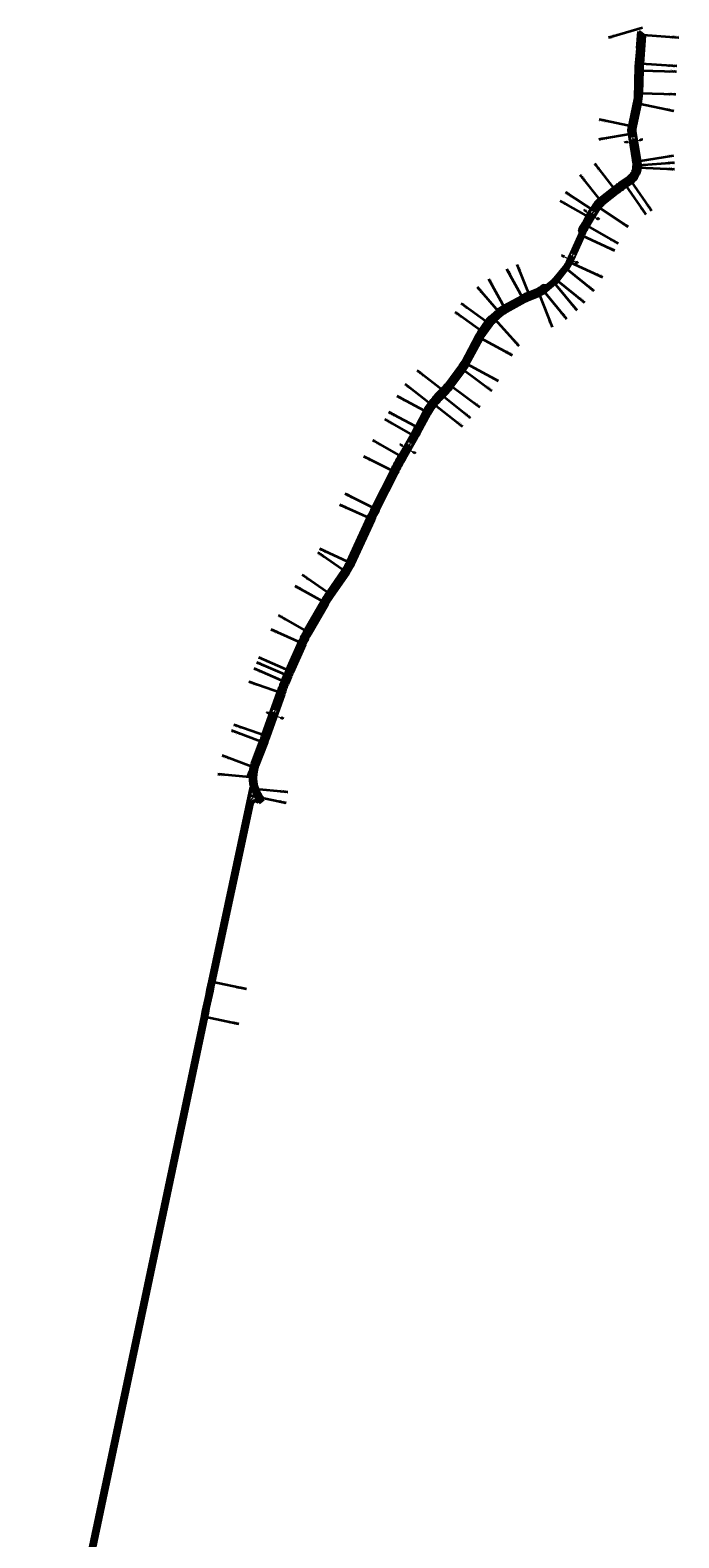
# Model space of a CAD drawing. Extents: x 6456700 to 6518119, y 5963420 to 5980059.
# Tile 3 of 256: x 6506558 to 6507103, y 5965088 to 5966356. Entities that reach past the tile are written whole.
import ezdxf

# ---------------------------------------------------------------- set-up
doc = ezdxf.new("R2010")
doc.units = 0
doc.header["$MEASUREMENT"] = 0
doc.layers.get('Defpoints').update_dxf_attribs({"linetype": 'CONTINUOUS'})
for name, color, linetype, lineweight in [('18mm Kreska ciągła', 7, 'CONTINUOUS', 18), ('18mm Wymiarowanie i opisy', 7, 'CONTINUOUS', 18), ('35mm Ciągła', 7, 'CONTINUOUS', 35), ('50mm Kreska ciągła', 7, 'CONTINUOUS', 50), ('9mm Kreska ciągła', 252, 'CONTINUOUS', 9)]:
    doc.layers.add(name, color=color, linetype=linetype, lineweight=lineweight)
doc.styles.add('Tekst w LOGO', font='GOTHIC.TTF', dxfattribs={"width": 0.7})
doc.styles.add('Znaczniki', font='GOTHIC.TTF', dxfattribs={"width": 0.7})
doc.dimstyles.new('1 do 500 mapa', dxfattribs={"dimscale": 0.4, "dimtxt": 2.5, "dimasz": 2.5, "dimexe": 1.25, "dimexo": 2, "dimgap": 0.825, "dimtad": 1, "dimzin": 0, "dimtxsty": 'Tekst w LOGO', "dimblk": 'OBLIQUE', "dimcen": 2.5, "dimclre": 253, "dimclrt": 256, "dimazin": 0, "dimtfac": 1, "dimtix": 1, "dimtmove": 1, "dimatfit": 3, "dimfxl": 1, "dimtfill": 1, "dimlwe": 9, "dimarcsym": 0})
pattern_1 = [(45, (6506880.33484, 5965638.01984), (-0.3535534, 0.3535534), []), (135, (6506880.33484, 5965638.01984), (-0.3535534, -0.3535534), [])]

# ---------------------------------------------------------------- blocks, each defined once
blk = doc.blocks.new('_Oblique')
at = {"layer": '9mm Kreska ciągła', "color": 0, "lineweight": -2}
blk.add_line((-0.5, -0.5), (0.5, 0.5), dxfattribs=at)
blk = doc.blocks.new('*D93')
at = {"layer": '18mm Wymiarowanie i opisy', "color": 253, "lineweight": 9, "transparency": 16777216}
for p, q in [((6506760.2, 5965782.5), (6506760.5, 5965783.3)), ((6506764.9, 5965780.8), (6506765.2, 5965781.7))]:
    blk.add_line(p, q, dxfattribs=at)
at = {"layer": '18mm Wymiarowanie i opisy', "color": 0, "lineweight": -2, "transparency": 16777216}
blk.add_line((6506760.3, 5965782.8), (6506765, 5965781.2), dxfattribs=at)
for p, rotation in [((6506760.3, 5965782.8), 160.5895146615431), ((6506765, 5965781.2), 340.5895146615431)]:
    blk.add_blockref('_Oblique', p, dxfattribs=dict(at, rotation=rotation))
at = {"layer": '18mm Wymiarowanie i opisy', "transparency": 16777216, "insert": (6506763, 5965782.9), "char_height": 1, "attachment_point": 5, "rotation": 340.5895, "style": 'Tekst w LOGO', "bg_fill": 3, "box_fill_scale": 1.25, "bg_fill_color": 257, "bg_fill_transparency": 0}
blk.add_mtext('5,00', dxfattribs=at)
at = {"layer": 'Defpoints', "color": 0, "transparency": 16777216}
for p in [(6506759.6, 5965780.6), (6506765, 5965781.2), (6506764.3, 5965779)]:
    blk.add_point(p, dxfattribs=at)
blk = doc.blocks.new('*D94')
at = {"layer": '18mm Wymiarowanie i opisy', "color": 253, "lineweight": 9, "transparency": 16777216}
for p, q in [((6506873.8, 5966007.8), (6506874.3, 5966008.6)), ((6506878.1, 5966005.3), (6506878.6, 5966006.1))]:
    blk.add_line(p, q, dxfattribs=at)
at = {"layer": '18mm Wymiarowanie i opisy', "color": 0, "lineweight": -2, "transparency": 16777216}
blk.add_line((6506874, 5966008.1), (6506878.3, 5966005.6), dxfattribs=at)
for p, rotation in [((6506874, 5966008.1), 150.1314984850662), ((6506878.3, 5966005.6), 330.1314984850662)]:
    blk.add_blockref('_Oblique', p, dxfattribs=dict(at, rotation=rotation))
at = {"layer": '18mm Wymiarowanie i opisy', "transparency": 16777216, "insert": (6506876.6, 5966007.7), "char_height": 1, "attachment_point": 5, "rotation": 330.1315, "style": 'Tekst w LOGO', "bg_fill": 3, "box_fill_scale": 1.25, "bg_fill_color": 257, "bg_fill_transparency": 0}
blk.add_mtext('5,00', dxfattribs=at)
at = {"layer": 'Defpoints', "color": 0, "transparency": 16777216}
for p in [(6506872.2, 5966005.1), (6506876.6, 5966002.6), (6506878.3, 5966005.6)]:
    blk.add_point(p, dxfattribs=at)
blk = doc.blocks.new('*D95')
at = {"layer": '18mm Wymiarowanie i opisy', "color": 253, "lineweight": 9, "transparency": 16777216}
for p, q in [((6507011.8, 5966166), (6507012.2, 5966166.8)), ((6507014.4, 5966164.6), (6507014.9, 5966165.4))]:
    blk.add_line(p, q, dxfattribs=at)
at = {"layer": '18mm Wymiarowanie i opisy', "color": 0, "lineweight": -2, "transparency": 16777216}
blk.add_line((6507014.6, 5966165), (6507012, 5966166.4), dxfattribs=at)
for p, rotation in [((6507012, 5966166.4), 152.3370188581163), ((6507014.6, 5966165), 332.3370188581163)]:
    blk.add_blockref('_Oblique', p, dxfattribs=dict(at, rotation=rotation))
at = {"layer": '18mm Wymiarowanie i opisy', "transparency": 16777216, "insert": (6507013.7, 5966166.5), "char_height": 1, "attachment_point": 5, "rotation": 332.337, "style": 'Tekst w LOGO', "bg_fill": 3, "box_fill_scale": 1.25, "bg_fill_color": 257, "bg_fill_transparency": 0}
blk.add_mtext('3,00', dxfattribs=at)
at = {"layer": 'Defpoints', "color": 0, "transparency": 16777216}
for p in [(6507010.5, 5966163.6), (6507012, 5966166.4), (6507013.2, 5966162.2)]:
    blk.add_point(p, dxfattribs=at)
blk = doc.blocks.new('*D96')
at = {"layer": '18mm Wymiarowanie i opisy', "color": 253, "lineweight": 9, "transparency": 16777216}
for p, q in [((6507027.7, 5966202.6), (6507028.2, 5966203.4)), ((6507032, 5966200), (6507032.5, 5966200.8))]:
    blk.add_line(p, q, dxfattribs=at)
at = {"layer": '18mm Wymiarowanie i opisy', "color": 0, "lineweight": -2, "transparency": 16777216}
blk.add_line((6507027.9, 5966202.9), (6507032.2, 5966200.3), dxfattribs=at)
for p, rotation in [((6507027.9, 5966202.9), 148.7500237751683), ((6507032.2, 5966200.3), 328.7500237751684)]:
    blk.add_blockref('_Oblique', p, dxfattribs=dict(at, rotation=rotation))
at = {"layer": '18mm Wymiarowanie i opisy', "transparency": 16777216, "insert": (6507030.5, 5966202.4), "char_height": 1, "attachment_point": 5, "rotation": 328.75, "style": 'Tekst w LOGO', "bg_fill": 3, "box_fill_scale": 1.25, "bg_fill_color": 257, "bg_fill_transparency": 0}
blk.add_mtext('5,00', dxfattribs=at)
at = {"layer": 'Defpoints', "color": 0, "transparency": 16777216}
for p in [(6507027.2, 5966201.8), (6507031.5, 5966199.2), (6507032.2, 5966200.3)]:
    blk.add_point(p, dxfattribs=at)
blk = doc.blocks.new('*D97')
at = {"layer": '18mm Wymiarowanie i opisy', "color": 0, "lineweight": -2, "transparency": 16777216}
blk.add_line((6507062, 5966263.7), (6507066.8, 5966264.5), dxfattribs=at)
at = {"layer": '18mm Wymiarowanie i opisy', "color": 253, "lineweight": 9, "transparency": 16777216}
for p, q in [((6507062.1, 5966263.3), (6507062, 5966264.1)), ((6507066.9, 5966264.1), (6507066.7, 5966265))]:
    blk.add_line(p, q, dxfattribs=at)
at = {"layer": '18mm Wymiarowanie i opisy', "color": 0, "lineweight": -2, "transparency": 16777216}
for p, rotation in [((6507062, 5966263.7), 189.6607512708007), ((6507066.8, 5966264.5), 9.660751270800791)]:
    blk.add_blockref('_Oblique', p, dxfattribs=dict(at, rotation=rotation))
at = {"layer": '18mm Wymiarowanie i opisy', "transparency": 16777216, "insert": (6507064.3, 5966264.9), "char_height": 1, "attachment_point": 5, "rotation": 9.6608, "style": 'Tekst w LOGO', "bg_fill": 3, "box_fill_scale": 1.25, "bg_fill_color": 257, "bg_fill_transparency": 0}
blk.add_mtext('5,00', dxfattribs=at)
at = {"layer": 'Defpoints', "color": 0, "transparency": 16777216}
for p in [(6507062.3, 5966262.1), (6507066.8, 5966264.5), (6507067.1, 5966262.9)]:
    blk.add_point(p, dxfattribs=at)

msp = doc.modelspace()

# ---------------------------------------------------------------- hatches: boundary and pattern name
at = {"layer": '9mm Kreska ciągła'}
h = msp.add_hatch(dxfattribs=at)
h.set_pattern_fill('ANSI37', color=256, scale=4)
h.set_pattern_definition(pattern_1)
edge = h.paths.add_edge_path()
edge.add_line((6507073.854, 5966351.028), (6507072.216, 5966327.822))
edge.add_arc((6507220.846, 5966317.327), 149, 175.960985, 178.25385)
edge.add_line((6507071.915, 5966321.867), (6507071.333, 5966302.798))
edge.add_arc((6507020.357, 5966304.352), 51, 348.133014, 358.25385, ccw=False)
edge.add_line((6507070.267, 5966293.865), (6507066.141, 5966274.229))
edge.add_arc((6507079.842, 5966271.35), 14, 168.133014, 189.660751)
edge.add_line((6507066.04, 5966269), (6507069.795, 5966246.942))
edge.add_line((6507069.795, 5966246.942), (6507070.007, 5966245.698))
edge.add_arc((6507054.234, 5966243.013), 16, 357.413338, 369.660751, ccw=False)
edge.add_line((6507070.218, 5966242.291), (6507070.124, 5966240.229))
edge.add_arc((6507054.141, 5966240.952), 16, 304.694748, 357.413338, ccw=False)
edge.add_line((6507063.248, 5966227.796), (6507058.558, 5966224.549))
edge.add_arc((6507143.369, 5966102.042), 149, 124.694748, 128.174674)
edge.add_line((6507051.278, 5966219.175), (6507039.199, 5966209.679))
edge.add_arc((6507047.852, 5966198.673), 14, 128.174674, 146.52826)
edge.add_line((6507036.174, 5966206.394), (6507033.537, 5966202.407))
edge.add_arc((6507116.119, 5966147.806), 99, 146.52826, 150.193311)
edge.add_line((6507030.216, 5966197.016), (6507026.664, 5966190.816))
edge.add_arc((6507112.567, 5966141.606), 99, 150.193311, 155.563338)
edge.add_line((6507022.436, 5966182.561), (6507012.267, 5966160.183))
edge.add_arc((6506988.596, 5966170.939), 26, 321.1758, 335.563337, ccw=False)
edge.add_line((6507008.852, 5966154.638), (6507001.021, 5966144.907))
edge.add_arc((6506988.556, 5966154.938), 16, 309.593051, 321.1758, ccw=False)
edge.add_line((6506998.753, 5966142.609), (6506989.993, 5966135.363))
edge.add_arc((6506979.795, 5966147.692), 16, 291.720058, 309.593051, ccw=False)
edge.add_line((6506985.717, 5966132.828), (6506978.681, 5966130.025))
edge.add_arc((6506996.814, 5966084.504), 49, 111.720058, 118.678659)
edge.add_line((6506973.299, 5966127.493), (6506958.166, 5966119.216))
edge.add_arc((6506969.684, 5966098.16), 24, 118.678659, 130.976443)
edge.add_line((6506953.946, 5966116.279), (6506948.859, 5966111.861))
edge.add_arc((6506964.597, 5966093.741), 24, 130.976443, 144.247417)
edge.add_line((6506945.12, 5966107.764), (6506939.898, 5966100.512))
edge.add_arc((6506971.549, 5966077.725), 39, 144.247417, 151.718639)
edge.add_line((6506937.204, 5966096.203), (6506925.58, 5966074.597))
edge.add_arc((6506889.474, 5966094.023), 41, 323.54004, 331.718639, ccw=False)
edge.add_line((6506922.449, 5966069.658), (6506912.377, 5966056.028))
edge.add_arc((6506871.359, 5966086.335), 51, 314.868738, 323.54004, ccw=False)
edge.add_line((6506907.339, 5966050.19), (6506904.836, 5966047.699))
edge.add_arc((6506960.57, 5965991.709), 79, 134.868738, 142.034976)
edge.add_line((6506898.287, 5966040.309), (6506897.212, 5966038.931))
edge.add_arc((6506927.959, 5966014.939), 39, 142.034976, 151.901935)
edge.add_line((6506893.556, 5966033.307), (6506886.415, 5966019.932))
edge.add_arc((6506664.997, 5966138.148), 251, 330.131498, 331.901935, ccw=False)
edge.add_line((6506882.657, 5966013.148), (6506872.572, 5965995.588))
edge.add_arc((6507088.498, 5965871.584), 249, 150.131498, 153.314222)
edge.add_line((6506866.021, 5965983.409), (6506850.202, 5965951.938))
edge.add_arc((6507072.68, 5965840.113), 249, 153.314222, 155.411652)
edge.add_line((6506846.259, 5965943.721), (6506829.247, 5965906.544))
edge.add_arc((6506782.872, 5965927.765), 51, 325.400472, 335.411652, ccw=False)
edge.add_line((6506824.852, 5965898.805), (6506811.864, 5965879.978))
edge.add_arc((6506893.355, 5965823.762), 99, 145.400472, 150.153637)
edge.add_line((6506807.486, 5965873.032), (6506793.278, 5965848.27))
edge.add_arc((6506879.147, 5965799), 99, 150.153637, 156.129692)
edge.add_line((6506788.615, 5965839.062), (6506778.259, 5965815.659))
edge.add_arc((6507097.407, 5965674.43), 349, 156.129692, 156.8073)
edge.add_line((6506776.611, 5965811.875), (6506774.33, 5965806.551))
edge.add_arc((6506911.288, 5965747.871), 149, 156.8073, 160.589515)
edge.add_line((6506770.757, 5965797.389), (6506758.015, 5965761.226))
edge.add_arc((6506521.282, 5965844.642), 251, 339.224631, 340.589515, ccw=False)
edge.add_line((6506755.961, 5965755.611), (6506748.856, 5965736.884))
edge.add_arc((6506774.568, 5965727.129), 27.5, 159.224631, 216.739334)
edge.add_line((6506752.531, 5965710.679), (6506753.844, 5965708.919))
edge.add_line((6506753.844, 5965708.919), (6506749.838, 5965705.929))
edge.add_line((6506749.838, 5965705.929), (6506743.612, 5965719.618))
edge.add_arc((6506740.612, 5965719.649), 3, 359.407338, 370.871442)
edge.add_arc((6506784.439, 5965728.066), 41.628, 165.260557, 190.871442, ccw=False)
edge.add_line((6506744.181, 5965738.657), (6506751.286, 5965757.385))
edge.add_arc((6506521.282, 5965844.642), 246, 339.224631, 340.589515)
edge.add_line((6506753.299, 5965762.888), (6506766.041, 5965799.05))
edge.add_arc((6506911.288, 5965747.871), 154, 156.8073, 160.589515, ccw=False)
edge.add_line((6506769.734, 5965808.52), (6506772.015, 5965813.844))
edge.add_arc((6507097.407, 5965674.43), 354, 156.129692, 156.8073, ccw=False)
edge.add_line((6506773.687, 5965817.683), (6506784.043, 5965841.085))
edge.add_arc((6506879.147, 5965799), 104, 150.153637, 156.129692, ccw=False)
edge.add_line((6506788.941, 5965850.758), (6506803.149, 5965875.52))
edge.add_arc((6506893.355, 5965823.762), 104, 145.400472, 150.153637, ccw=False)
edge.add_line((6506807.748, 5965882.817), (6506820.736, 5965901.644))
edge.add_arc((6506782.872, 5965927.765), 46, 325.400472, 335.411652)
edge.add_line((6506824.7, 5965908.624), (6506841.712, 5965945.801))
edge.add_arc((6507072.68, 5965840.113), 254, 153.314222, 155.411652, ccw=False)
edge.add_line((6506845.735, 5965954.184), (6506861.553, 5965985.654))
edge.add_arc((6507088.498, 5965871.584), 254, 150.131498, 153.314222, ccw=False)
edge.add_line((6506868.237, 5965998.078), (6506878.321, 5966015.638))
edge.add_arc((6506664.997, 5966138.148), 246, 330.131498, 331.901935)
edge.add_line((6506882.004, 5966022.287), (6506889.145, 5966035.662))
edge.add_arc((6506927.959, 5966014.939), 44, 142.034976, 151.901935, ccw=False)
edge.add_line((6506893.27, 5966042.007), (6506894.345, 5966043.385))
edge.add_arc((6506960.57, 5965991.709), 84, 134.868738, 142.034976, ccw=False)
edge.add_line((6506901.309, 5966051.242), (6506903.812, 5966053.734))
edge.add_arc((6506871.359, 5966086.335), 46, 314.868738, 323.54004)
edge.add_line((6506908.356, 5966058.999), (6506918.428, 5966072.63))
edge.add_arc((6506889.474, 5966094.023), 36, 323.54004, 331.718639)
edge.add_line((6506921.176, 5966076.966), (6506932.801, 5966098.572))
edge.add_arc((6506971.549, 5966077.725), 44, 144.247417, 151.718639, ccw=False)
edge.add_line((6506935.841, 5966103.433), (6506941.062, 5966110.686))
edge.add_arc((6506964.597, 5966093.741), 29, 130.976443, 144.247417, ccw=False)
edge.add_line((6506945.58, 5966115.636), (6506950.667, 5966120.054))
edge.add_arc((6506969.684, 5966098.16), 29, 118.678659, 130.976443, ccw=False)
edge.add_line((6506955.767, 5966123.602), (6506970.9, 5966131.88))
edge.add_arc((6506996.814, 5966084.504), 54, 111.720058, 118.678659, ccw=False)
edge.add_line((6506976.83, 5966134.67), (6506983.866, 5966137.473))
edge.add_arc((6506979.795, 5966147.692), 11, 291.720058, 309.593051)
edge.add_line((6506986.806, 5966139.216), (6506988.945, 5966140.985))
edge.add_line((6506988.945, 5966140.985), (6506991.761, 5966140.718))
edge.add_line((6506991.761, 5966140.718), (6506996.841, 5966144.92))
edge.add_arc((6506988.556, 5966154.938), 13, 309.593051, 321.1758)
edge.add_line((6506998.684, 5966146.788), (6507006.515, 5966156.519))
edge.add_arc((6506988.596, 5966170.939), 23, 321.1758, 335.563337)
edge.add_line((6507009.536, 5966161.424), (6507014.045, 5966171.348))
edge.add_line((6507014.045, 5966171.348), (6507020.329, 5966185.176))
edge.add_line((6507020.329, 5966185.176), (6507019.364, 5966187.748))
edge.add_arc((6507247.614, 5966069.581), 257.025, 151.22581, 152.628942, ccw=False)
edge.add_line((6507022.326, 5966193.302), (6507025.877, 5966199.502))
edge.add_arc((6507116.119, 5966147.806), 104, 146.52826, 150.193311, ccw=False)
edge.add_line((6507029.366, 5966205.165), (6507032.003, 5966209.152))
edge.add_arc((6507047.852, 5966198.673), 19, 128.174674, 146.52826, ccw=False)
edge.add_line((6507036.109, 5966213.609), (6507048.188, 5966223.106))
edge.add_arc((6507143.369, 5966102.042), 154, 124.694748, 128.174674, ccw=False)
edge.add_line((6507055.712, 5966228.66), (6507060.402, 5966231.907))
edge.add_arc((6507054.141, 5966240.952), 11, 304.694748, 357.413338)
edge.add_line((6507065.13, 5966240.455), (6507065.223, 5966242.517))
edge.add_arc((6507054.234, 5966243.013), 11, 357.413338, 369.660751)
edge.add_line((6507065.078, 5966244.859), (6507064.8, 5966246.491))
edge.add_line((6507064.8, 5966246.491), (6507064.865, 5966246.942))
edge.add_line((6507064.865, 5966246.942), (6507060.705, 5966271.622))
edge.add_line((6507060.705, 5966271.622), (6507066.325, 5966298.712))
edge.add_line((6507066.325, 5966298.712), (6507067.095, 5966325.242))
edge.add_line((6507067.095, 5966325.242), (6507068.295, 5966340.392))
edge.add_line((6507068.295, 5966340.392), (6507068.114, 5966340.722))
edge.add_line((6507068.114, 5966340.722), (6507069.099, 5966354.677))
edge.add_line((6507069.099, 5966354.677), (6507073.854, 5966351.028))
h = msp.add_hatch(dxfattribs=at)
h.set_pattern_fill('ANSI37', color=256, scale=4)
h.set_pattern_definition(pattern_1)
h.paths.add_polyline_path([(6506741.737, 5965732.809), (6506742.291, 5965732.675), (6506743.006, 5965732.082), (6506742.817, 5965727.418), (6506739.927, 5965727.682)])
h = msp.add_hatch(dxfattribs=at)
h.set_pattern_fill('ANSI37', color=256, scale=4)
h.set_pattern_definition(pattern_1)
h.paths.add_polyline_path([(6506750.163, 5965738.091), (6506749.421, 5965738.372), (6506748.938, 5965737.099), (6506749.759, 5965736.926)])
h = msp.add_hatch(dxfattribs=at)
h.set_pattern_fill('SAND_AND_LIME', color=4, scale=0.1)
h.set_pattern_definition([(37.5, (6505685.01592, 5964688.11222), (-0.006803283, 0.208096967), [0, -0.16416, 0, -0.1836, 0, -0.1755]), (7.5, (6505685.01592, 5964688.11222), (0.191135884, 0.304791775), [0, -0.08856, 0, -0.14796, 0, -0.0567]), (327.5, (6505684.88308, 5964688.11222), (0.33632732, 0.000611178), [0, -0.054, 0, -0.1944, 0, -0.2538]), (317.5, (6505684.88308, 5964688.11222), (0.324661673, 0.09478896), [0, -0.027, 0, -0.12744, 0, -0.1458])])
edge = h.paths.add_edge_path()
edge.add_line((6506563.483, 5964771.31), (6506563.801, 5964770.965))
edge.add_line((6506563.801, 5964770.965), (6506566.374, 5964773.338))
edge.add_line((6506566.374, 5964773.338), (6506566.055, 5964773.683))
edge.add_arc((6506579.469, 5964786.057), 18.25, 178.819446, 222.690578, ccw=False)
edge.add_line((6506561.223, 5964786.433), (6506562.358, 5964841.511))
edge.add_arc((6506595.601, 5964840.826), 33.25, 168.105412, 178.819446, ccw=False)
edge.add_line((6506563.065, 5964847.68), (6506705.876, 5965525.683))
edge.add_arc((6509479.079, 5964953.124), 2831.692, 167.724664, 168.334536, ccw=False)
edge.add_line((6506712.127, 5965555.169), (6506744.173, 5965705.199))
edge.add_arc((6506747.137, 5965704.542), 3.036, 27.17599, 167.506969, ccw=False)
edge.add_line((6506749.838, 5965705.929), (6506743.612, 5965719.618))
edge.add_arc((6506740.612, 5965719.649), 3, 347.943235, 359.407338, ccw=False)
edge.add_line((6506743.546, 5965719.022), (6506708.705, 5965555.9))
edge.add_arc((6517255.516, 5963304.39), 10784.457, 167.949505, 168.109692)
edge.add_line((6506702.451, 5965526.405), (6506559.64, 5964848.401))
edge.add_arc((6506595.601, 5964840.826), 36.75, 168.105412, 178.819446)
edge.add_line((6506558.859, 5964841.584), (6506557.724, 5964786.505))
edge.add_arc((6506579.469, 5964786.057), 21.75, 178.819446, 222.690578)

# ---------------------------------------------------------------- linework, layer by layer
at = {"layer": '18mm Kreska ciągła', "color": 4, "ltscale": 0.1}
for p, q in [((6507021.604, 5966186.639), (6507021.69, 5966184.533)), ((6506990.538, 5966139.058), (6506992.717, 5966139.562)), ((6506742.577, 5965706.108), (6506710.416, 5965555.535)), ((6506747.255, 5965712.62), (6506748.046, 5965713.089))]:
    msp.add_line(p, q, dxfattribs=at)
at = {"layer": '18mm Kreska ciągła', "color": 6}
for points in [[(6506741.737, 5965732.809), (6506742.291, 5965732.675), (6506743.006, 5965732.082), (6506742.817, 5965727.418), (6506739.927, 5965727.682), (6506741.737, 5965732.809)], [(6506750.163, 5965738.091), (6506749.421, 5965738.372), (6506748.938, 5965737.099), (6506749.759, 5965736.926), (6506750.163, 5965738.091)]]:
    msp.add_lwpolyline(points, dxfattribs=at)
at = {"layer": '18mm Kreska ciągła', "color": 4, "ltscale": 0.1}
for points in [[(6506746.519, 5965737.77), (6506746.519, 5965737.77, 0.25635968), (6506750.527, 5965709.184), (6506751.841, 5965707.424)], [(6506704.164, 5965526.044), (6506561.353, 5964848.04, 0.04678288), (6506560.609, 5964841.547), (6506559.474, 5964786.469, 0.19379683), (6506564.769, 5964772.496), (6506591.932, 5964743.051, 0.02574221), (6506610.269, 5964725.118), (6506719.61, 5964628.684, -0.0682613), (6506737.494, 5964607.949), (6506753.867, 5964582.706, -0.21592203), (6506758.186, 5964554.149), (6506742.07, 5964497.074)]]:
    msp.add_lwpolyline(points, format="xyb", dxfattribs=at)
for centre, radius, start, end in [((6506752.357, 5965704.019), 10, 120.675974, 167.943235), ((6516489.584, 5963466.78), 9999.751, 167.9432349, 168.1159636)]:
    msp.add_arc(centre, radius, start, end, dxfattribs=at)
at = {"layer": '35mm Ciągła'}
for p, q in [((6507072.362, 5966357.849), (6507043.6, 5966349.32)), ((6507072.903, 5966351.758), (6507102.829, 5966349.645)), ((6507071.218, 5966327.892), (6507101.144, 5966325.779)), ((6507070.915, 5966321.897), (6507100.901, 5966320.983)), ((6507070.334, 5966302.829), (6507100.32, 5966301.906)), ((6507069.288, 5966294.07), (6507098.641, 5966287.869)), ((6507065.162, 5966274.434), (6507035.804, 5966280.604)), ((6507065.055, 5966268.833), (6507035.48, 5966263.798)), ((6507057.966, 5966261.368), (6507057.799, 5966262.354)), ((6507057.799, 5966262.354), (6507058.369, 5966261.137)), ((6507069.796, 5966263.382), (6507071.768, 5966263.717)), ((6507071.6, 5966264.703), (6507071.464, 5966263.367)), ((6507071.768, 5966263.717), (6507071.6, 5966264.703)), ((6507059.938, 5966261.703), (6507057.966, 5966261.368)), ((6507069.021, 5966245.531), (6507098.626, 5966250.391)), ((6507050.66, 5966219.961), (6507032.118, 5966243.545)), ((6507069.126, 5966240.275), (6507099.095, 5966238.921)), ((6507069.219, 5966242.346), (6507099.213, 5966244.421)), ((6507038.581, 5966210.465), (6507020.039, 5966234.049)), ((6507057.988, 5966225.371), (6507075.064, 5966200.705)), ((6507062.679, 5966228.619), (6507079.755, 5966203.953)), ((6507029.348, 5966197.513), (6507003.226, 5966212.267)), ((6507032.703, 5966202.958), (6507007.665, 5966219.483)), ((6507023.478, 5966204.022), (6507023.997, 5966204.877)), ((6507025.188, 5966202.984), (6507023.478, 5966204.022)), ((6507023.997, 5966204.877), (6507023.631, 5966203.584)), ((6507035.339, 5966206.946), (6507060.364, 5966190.4)), ((6507025.796, 5966191.314), (6507051.835, 5966176.413)), ((6507033.737, 5966197.796), (6507035.447, 5966196.759)), ((6507035.966, 5966197.614), (6507034.988, 5966196.693)), ((6507035.447, 5966196.759), (6507035.966, 5966197.614)), ((6507021.525, 5966182.975), (6507048.838, 5966170.564)), ((6507004.928, 5966165.963), (6507005.341, 5966166.874)), ((6507006.748, 5966165.136), (6507004.928, 5966165.963)), ((6507005.341, 5966166.874), (6507005.132, 5966165.547)), ((6507011.357, 5966160.597), (6507038.667, 5966148.18)), ((6507015.853, 5966160.999), (6507017.673, 5966160.171)), ((6507018.087, 5966161.082), (6507017.226, 5966160.051)), ((6507017.673, 5966160.171), (6507018.087, 5966161.082)), ((6506972.819, 5966128.371), (6506958.422, 5966154.69)), ((6506978.31, 5966130.954), (6506967.086, 5966158.776)), ((6507008.073, 5966155.265), (6507031.445, 5966136.457)), ((6506953.29, 5966117.034), (6506933.617, 5966139.683)), ((6506957.687, 5966120.093), (6506943.29, 5966146.413)), ((6506989.355, 5966136.133), (6507008.475, 5966113.016)), ((6506998.116, 5966143.379), (6507017.235, 5966120.261)), ((6507000.242, 5966145.534), (6507023.614, 5966126.726)), ((6506944.308, 5966108.349), (6506919.961, 5966125.876)), ((6506985.346, 5966133.757), (6506996.456, 5966105.89)), ((6506939.087, 5966101.096), (6506914.738, 5966118.622)), ((6506948.203, 5966112.616), (6506968.315, 5966090.348)), ((6506936.323, 5966096.677), (6506962.742, 5966082.463)), ((6506924.699, 5966075.071), (6506951.118, 5966060.857)), ((6506906.634, 5966050.899), (6506882.84, 5966069.543)), ((6506921.645, 5966070.253), (6506945.786, 5966052.443)), ((6506892.674, 5966033.778), (6506866.198, 5966047.887)), ((6506896.424, 5966039.546), (6506872.768, 5966057.996)), ((6506904.131, 5966048.407), (6506927.754, 5966029.593)), ((6506911.573, 5966056.622), (6506935.701, 5966038.794)), ((6506885.532, 5966020.403), (6506859.068, 5966034.532)), ((6506897.499, 5966040.924), (6506921.17, 5966022.493)), ((6506881.789, 5966013.646), (6506855.798, 5966028.627)), ((6506871.705, 5965996.086), (6506845.683, 5966011.014)), ((6506865.127, 5965983.858), (6506838.211, 5965997.108)), ((6506868.927, 5966006.966), (6506869.425, 5966007.833)), ((6506870.661, 5966005.97), (6506868.927, 5966006.966)), ((6506869.425, 5966007.833), (6506869.09, 5966006.532)), ((6506879.333, 5966000.99), (6506881.067, 5965999.994)), ((6506881.565, 5966000.861), (6506880.61, 5965999.917)), ((6506881.067, 5965999.994), (6506881.565, 5966000.861)), ((6506849.309, 5965952.387), (6506822.504, 5965965.86)), ((6506845.349, 5965944.137), (6506818.07, 5965956.62)), ((6506824.029, 5965899.373), (6506799.334, 5965916.408)), ((6506828.338, 5965906.96), (6506801.058, 5965919.443)), ((6506811.041, 5965880.546), (6506786.347, 5965897.581)), ((6506806.619, 5965873.53), (6506780.431, 5965888.17)), ((6506792.411, 5965848.767), (6506766.39, 5965863.698)), ((6506787.701, 5965839.467), (6506760.27, 5965851.615)), ((6506773.411, 5965806.945), (6506745.835, 5965818.759)), ((6506775.692, 5965812.269), (6506748.102, 5965824.05)), ((6506777.344, 5965816.064), (6506749.925, 5965828.238)), ((6506769.814, 5965797.721), (6506741.516, 5965807.681)), ((6506756.781, 5965781.614), (6506757.113, 5965782.557)), ((6506758.667, 5965780.949), (6506756.781, 5965781.614)), ((6506757.113, 5965782.557), (6506757.02, 5965781.217)), ((6506757.072, 5965761.559), (6506728.777, 5965771.529)), ((6506768.099, 5965777.626), (6506769.985, 5965776.961)), ((6506770.317, 5965777.904), (6506769.549, 5965776.802)), ((6506769.985, 5965776.961), (6506770.317, 5965777.904)), ((6506755.026, 5965755.966), (6506726.977, 5965766.607)), ((6506747.064, 5965734.979), (6506719.015, 5965745.62)), ((6506745.25, 5965727.195), (6506715.374, 5965729.927)), ((6506744.359, 5965717.849), (6506774.224, 5965715.003)), ((6506743.482, 5965712.15), (6506772.82, 5965705.882)), ((6506710.047, 5965555.613), (6506739.386, 5965549.35)), ((6506703.794, 5965526.122), (6506733.15, 5965519.94))]:
    msp.add_line(p, q, dxfattribs=at)
at = {"layer": '35mm Ciągła', "lineweight": 5}
for p, q in [((6507059.938, 5966261.703), (6507069.796, 5966263.382)), ((6507025.188, 5966202.984), (6507033.737, 5966197.796)), ((6507006.748, 5966165.136), (6507015.853, 5966160.999)), ((6506870.661, 5966005.97), (6506879.333, 5966000.99)), ((6506758.667, 5965780.949), (6506768.099, 5965777.626))]:
    msp.add_line(p, q, dxfattribs=at)
at = {"layer": '35mm Ciągła', "color": 6, "ltscale": 0.1}
msp.add_lwpolyline([(6506746.519, 5965737.77), (6506746.519, 5965737.77)], dxfattribs=at)
msp.add_lwpolyline([(6506746.519, 5965737.77), (6506746.519, 5965737.77)], dxfattribs=at)
at = {"layer": '50mm Kreska ciągła', "color": 6, "ltscale": 0.1}
for p, q in [((6507069.099, 5966354.677), (6507073.854, 5966351.028)), ((6506743.612, 5965719.618), (6506749.838, 5965705.929)), ((6506749.838, 5965705.929), (6506753.844, 5965708.919))]:
    msp.add_line(p, q, dxfattribs=at)
msp.add_lwpolyline([(6507064.8, 5966246.491), (6507064.865, 5966246.942), (6507060.705, 5966271.622), (6507066.325, 5966298.712), (6507067.095, 5966325.242), (6507068.295, 5966340.392), (6507068.114, 5966340.722), (6507069.099, 5966354.677)], dxfattribs=at)
for points in [[(6507073.854, 5966351.028), (6507072.216, 5966327.822, 0.01000484), (6507071.915, 5966321.867), (6507071.333, 5966302.798, -0.04418921), (6507070.267, 5966293.865), (6507066.141, 5966274.229, 0.09420972), (6507066.04, 5966269), (6507069.795, 5966246.942)], [(6506744.181, 5965738.657), (6506751.286, 5965757.385, 0.0059555), (6506753.299, 5965762.888), (6506766.041, 5965799.05, -0.01650452), (6506769.734, 5965808.52), (6506772.015, 5965813.844, -0.00295663), (6506773.687, 5965817.683), (6506784.043, 5965841.085, -0.02608137), (6506788.941, 5965850.758), (6506803.149, 5965875.52, -0.02074257), (6506807.748, 5965882.817), (6506820.736, 5965901.644, 0.04370982), (6506824.7, 5965908.624), (6506841.712, 5965945.801, -0.00915202), (6506845.735, 5965954.184), (6506861.553, 5965985.654, -0.01388815), (6506868.237, 5965998.078), (6506878.321, 5966015.638, 0.00772514), (6506882.004, 5966022.287), (6506889.145, 5966035.662, -0.04307935), (6506893.27, 5966042.007), (6506894.345, 5966043.385, -0.0312788), (6506901.309, 5966051.242), (6506903.812, 5966053.734, 0.03785376), (6506908.356, 5966058.999), (6506918.428, 5966072.63, 0.03570103), (6506921.176, 5966076.966), (6506932.801, 5966098.572, -0.03261091), (6506935.841, 5966103.433), (6506941.062, 5966110.686, -0.05797036), (6506945.58, 5966115.636), (6506950.667, 5966120.054, -0.05371077), (6506955.767, 5966123.602), (6506970.9, 5966131.88, -0.03037196), (6506976.83, 5966134.67), (6506983.866, 5966137.473, 0.07814412), (6506986.806, 5966139.216), (6506988.945, 5966140.985), (6506991.761, 5966140.718), (6506996.841, 5966144.92, 0.05058235), (6506998.684, 5966146.788), (6507006.515, 5966156.519, 0.06286007), (6507009.536, 5966161.424), (6507014.045, 5966171.348), (6507020.329, 5966185.176), (6507019.364, 5966187.748, -0.0061224), (6507022.326, 5966193.302), (6507025.877, 5966199.502, -0.01599316), (6507029.366, 5966205.165), (6507032.003, 5966209.152, -0.08025427), (6507036.109, 5966213.609), (6507048.188, 5966223.106, -0.01518521), (6507055.712, 5966228.66), (6507060.402, 5966231.907, 0.23417315), (6507065.13, 5966240.455), (6507065.223, 5966242.517, 0.05349035), (6507065.078, 5966244.859), (6507064.8, 5966246.491)], [(6507069.795, 5966246.942), (6507070.007, 5966245.698, -0.05349035), (6507070.218, 5966242.291), (6507070.124, 5966240.229, -0.23417315), (6507063.248, 5966227.796), (6507058.558, 5966224.549, 0.01518521), (6507051.278, 5966219.175), (6507039.199, 5966209.679, 0.08025427), (6507036.174, 5966206.394), (6507033.537, 5966202.407, 0.01599316), (6507030.216, 5966197.016), (6507026.664, 5966190.816, 0.02343545), (6507022.436, 5966182.561), (6507012.267, 5966160.183, -0.06286007), (6507008.852, 5966154.638), (6507001.021, 5966144.907, -0.05058235), (6506998.753, 5966142.609), (6506989.993, 5966135.363, -0.07814412), (6506985.717, 5966132.828), (6506978.681, 5966130.025, 0.03037196), (6506973.299, 5966127.493), (6506958.166, 5966119.216, 0.05371077), (6506953.946, 5966116.279), (6506948.859, 5966111.861, 0.05797035), (6506945.12, 5966107.764), (6506939.898, 5966100.512, 0.03261091), (6506937.204, 5966096.203), (6506925.58, 5966074.597, -0.03570103), (6506922.449, 5966069.658), (6506912.377, 5966056.028, -0.03785376), (6506907.339, 5966050.19), (6506904.836, 5966047.699, 0.0312788), (6506898.287, 5966040.309), (6506897.212, 5966038.931, 0.04307935), (6506893.556, 5966033.307), (6506886.415, 5966019.932, -0.00772514), (6506882.657, 5966013.148), (6506872.572, 5965995.588, 0.01388815), (6506866.021, 5965983.409), (6506850.202, 5965951.938, 0.00915202), (6506846.259, 5965943.721), (6506829.247, 5965906.544, -0.04370982), (6506824.852, 5965898.805), (6506811.864, 5965879.978, 0.02074257), (6506807.486, 5965873.032), (6506793.278, 5965848.27, 0.02608137), (6506788.615, 5965839.062), (6506778.259, 5965815.659, 0.00295663), (6506776.611, 5965811.875), (6506774.33, 5965806.551, 0.01650452), (6506770.757, 5965797.389), (6506758.015, 5965761.226, -0.0059555), (6506755.961, 5965755.611), (6506748.856, 5965736.884)], [(6506744.181, 5965738.657, 0.11221606), (6506743.559, 5965720.215, -0.10037828), (6506743.546, 5965719.022), (6506708.705, 5965555.9)], [(6506748.856, 5965736.884, 0.25635968), (6506752.531, 5965710.679), (6506753.844, 5965708.919)], [(6506712.127, 5965555.169), (6506744.173, 5965705.199, -0.64448011), (6506749.511, 5965706.367), (6506749.838, 5965705.929)], [(6506702.451, 5965526.405), (6506559.64, 5964848.401, 0.04678288), (6506558.859, 5964841.584), (6506557.724, 5964786.505, 0.19379683), (6506563.483, 5964771.31), (6506590.645, 5964741.864, 0.02574221), (6506609.111, 5964723.806), (6506718.452, 5964627.371, -0.0682613), (6506736.026, 5964606.997), (6506752.399, 5964581.754, -0.21592203), (6506756.502, 5964554.624), (6506740.385, 5964497.549)], [(6506705.876, 5965525.683), (6506563.065, 5964847.68, 0.04678288), (6506562.358, 5964841.511), (6506561.223, 5964786.433, 0.19379683), (6506566.055, 5964773.683), (6506593.218, 5964744.237, 0.02574221), (6506611.426, 5964726.431), (6506720.767, 5964629.996, -0.0682613), (6506738.962, 5964608.902), (6506755.336, 5964583.659, -0.21592203), (6506759.871, 5964553.673), (6506743.754, 5964496.598)]]:
    msp.add_lwpolyline(points, format="xyb", dxfattribs=at)
for radius in [10001.501, 9998.001]:
    msp.add_arc((6516489.584, 5963466.78), radius, 167.9432349, 168.1159636, dxfattribs=at)

# ---------------------------------------------------------------- texts
at = {"layer": '18mm Kreska ciągła', "char_height": 1, "style": 'Znaczniki'}
for s, insert, attachment_point, rotation in [('POCZĄTEK - 3\\P+ 0,00 m', (6507043.6, 5966349.32), 4, 16.5164), ('KONIEC - 2\\P+ 2754,29 m', (6507102.829, 5966349.645), 6, 355.960985), ('+ 2730,36 m\\PKŁK R= 150m', (6507101.144, 5966325.779), 6, 355.960985), ('+ 2724,36 m\\PPŁK R= 150m', (6507100.922, 5966320.983), 6, 358.25385), ('+ 2705,28 m\\PKŁK R= 50m', (6507100.32, 5966301.906), 6, 358.237391), ('+ 2696,45 m\\PPŁK R= 50m', (6507098.641, 5966287.869), 6, 348.070702), ('+ 2676,38 m\\PKŁK R= 15m', (6507035.804, 5966280.604), 4, 348.133014), ('+ 2670,75 m\\PPŁK R= 15m', (6507035.48, 5966263.798), 4, 9.660751), ('+ 2647,11 m\\PKŁK R= 15m', (6507098.626, 5966250.391), 6, 9.322791), ('+ 2613,22 m\\PPŁK R= 149m', (6507032.118, 5966243.545), 4, 308.174674), ('+ 2641,84 m\\PKŁK R= 15m', (6507099.049, 5966238.923), 6, 357.413338), ('+ 2643,91 m\\PPŁK R= 15m', (6507099.213, 5966244.421), 6, 3.957736), ('+2597,86 m\\PKŁK R= 15m', (6507020.039, 5966234.049), 4, 308.174674), ('+ 2851,88 m\\PPŁK R= 103m', (6507003.226, 5966212.267), 4, 330.54283), ('+ 2588,27 m\\PKŁK R= 103m', (6507007.665, 5966219.483), 4, 326.576054), ('+ 2622,33 m\\PKŁK R= 149m', (6507075.064, 5966200.705), 6, 304.694748), ('+ 2628,04 m\\PPŁK R= 15m', (6507079.755, 5966203.953), 6, 304.694748), ('+ 2593,05 m\\PPŁK R= 15m', (6507060.364, 5966190.4), 6, 326.52826), ('+2565,36 m\\PPŁK R= 102m', (6507048.838, 5966170.564), 6, 335.563338), ('+ 2574,73 m\\PKŁK R= 102m', (6507051.835, 5966176.413), 6, 330.220112), ('+ 2489,28 m\\PPŁK R= 49m', (6506958.422, 5966154.69), 4, 298.678659), ('+ 2495,35 m\\PKŁK R= 49m', (6506967.086, 5966158.776), 4, 291.971412), ('+ 2540,78 m\\PKŁK R= 25m', (6507038.667, 5966148.18), 6, 335.550821), ('+ 2466,67 m\\PPŁK R= 25m', (6506933.617, 5966139.683), 4, 310.97888), ('+ 2472,03 m\\PKŁK R= 25m', (6506943.29, 5966146.413), 4, 298.678659), ('+ 2534,50 m\\PPŁK R= 25m', (6507031.445, 5966136.457), 6, 321.1758), ('+ 2454,14 m\\PPŁK R= 25m', (6506919.961, 5966125.876), 4, 324.250201), ('+ 2518,98 m\\PPŁK R= 15m', (6507017.235, 5966120.261), 6, 309.591361), ('+ 2522,01 m\\PKŁK R= 15m', (6507023.614, 5966126.726), 6, 321.1758), ('+ 2445,20 m\\PKŁK R= 40m', (6506914.738, 5966118.622), 4, 324.254437), ('+ 2502,93 m\\PPŁK R= 15m', (6506996.456, 5966105.89), 6, 291.734447), ('+ 2507,61 m\\PKŁK R= 15m', (6507008.475, 5966113.016), 6, 309.593051), ('+ 2439,99 m\\PPŁK R= 40m', (6506962.742, 5966082.463), 6, 331.718639), ('+ 2459,93 m\\PKŁK R= 25m', (6506968.315, 5966090.348), 6, 312.08719), ('+ 2385,23 m\\PPŁK R= 47m', (6506882.84, 5966069.543), 4, 321.917506), ('+ 2415,45 m\\PKŁK R= 40m', (6506951.118, 5966060.857), 6, 331.718639), ('+ 2363,05 m\\PPŁK R= 40m', (6506866.198, 5966047.887), 4, 331.947387), ('+ 2369,94 m\\PKŁK R= 40m', (6506872.768, 5966057.996), 4, 322.049613), ('+ 2409,74 m\\PPŁK R= 40m', (6506945.786, 5966052.443), 6, 323.582385), ('+ 2347,89 m\\PKŁK R= 227m', (6506859.068, 5966034.532), 4, 331.901935), ('+ 2381,70 m\\PKŁK R= 79m', (6506927.754, 5966029.593), 6, 321.463996), ('+ 2392,79 m\\PKŁK R= 47m', (6506935.701, 5966038.794), 6, 323.54004), ('+ 2340,17 m\\PPŁK R= 227m', (6506855.798, 5966028.627), 4, 330.041383), ('+ 2371,69 m\\PPŁK R= 79m', (6506921.17, 5966022.493), 6, 322.094615), ('+ 2319,92 m\\PKŁK R= 254m', (6506845.683, 5966011.014), 4, 330.15884), ('+ 2306,03 m\\PPŁK R= 254m', (6506838.211, 5965997.108), 4, 333.791154), ('+ 2261,66 m\\PPŁK R= 250m', (6506818.07, 5965956.62), 4, 335.411652), ('+ 2270,81 m\\PKŁK R= 250m', (6506822.504, 5965965.86), 4, 333.314222), ('+ 2220,77 m\\PKŁK R= 50m', (6506801.058, 5965919.443), 4, 335.411652), ('+ 2212,03 m\\PPŁK R= 50m', (6506799.334, 5965916.408), 4, 325.400472), ('+ 2189,16 m\\PKŁK R= 104m', (6506786.347, 5965897.581), 4, 325.400472), ('+ 2180,87 m\\PPŁK R= 104m', (6506780.431, 5965888.17), 4, 330.791601), ('+ 2152,32 m\\PKŁK R= 100m', (6506766.39, 5965863.698), 4, 330.153637), ('+ 2141,89 m\\PPŁK R= 100m', (6506760.27, 5965851.615), 4, 336.111952), ('+ 2106,36 m\\PKŁK R= 147m', (6506745.835, 5965818.759), 4, 336.8073), ('+ 2112,16 m\\PPŁK R= 245m', (6506748.102, 5965824.05), 4, 336.877599), ('+ 2116,30 m\\PKŁK R= 245m', (6506749.925, 5965828.238), 4, 336.059393), ('+ 2096,46 m\\PPŁK R= 147m', (6506741.516, 5965807.681), 4, 340.60871), ('+ 2052,16 m\\PPŁK R= 194m', (6506726.977, 5965766.607), 4, 339.224631), ('+ 2058,12 m\\PKŁK R= 194m', (6506728.777, 5965771.529), 4, 340.589515), ('+ 2029,72 m\\PKŁK R= 28m', (6506719.015, 5965745.62), 4, 339.224631), ('+ 2021,70 m\\PPŁK R= 28m', (6506715.374, 5965729.927), 4, 354.77505), ('+ 2012,31 m\\PKŁK R= 50m', (6506774.224, 5965715.003), 6, 354.556293), ('+ 2006,54 m\\PPŁK R= 50m', (6506772.82, 5965705.882), 6, 347.941084), ('+ 1846,47 m\\PKŁK R= 11984m', (6506739.386, 5965549.35), 6, 347.950397), ('+ 1816,33 m\\PPŁK R= 11984m', (6506733.15, 5965519.94), 6, 348.10881)]:
    msp.add_mtext(s, dxfattribs=dict(at, insert=insert, attachment_point=attachment_point, rotation=rotation))
at = {"layer": '35mm Ciągła', "char_height": 1, "width": 1.41349, "style": 'Znaczniki'}
for s, insert, attachment_point, rotation in [('A', (6507056.815, 5966262.116), 1, 9.660751), ('A', (6507072.607, 5966264.804), 3, 9.660751), ('A', (6507023.098, 5966205.341), 1, 328.750024), ('A', (6507036.793, 5966197.031), 3, 328.750024), ('C', (6507004.394, 5966167.228), 1, 335.563338), ('C', (6507018.977, 5966160.601), 3, 335.563338), ('A', (6506868.515, 5966008.276), 1, 330.131498), ('A', (6506882.406, 5966000.298), 3, 330.131498), ('A', (6506756.138, 5965782.827), 1, 340.589515), ('A', (6506771.246, 5965777.503), 3, 340.589515)]:
    msp.add_mtext(s, dxfattribs=dict(at, insert=insert, attachment_point=attachment_point, rotation=rotation))

# ---------------------------------------------------------------- next in the draw order: dimensions: what is measured, and where the dimension line sits
at = {"layer": '18mm Wymiarowanie i opisy'}
dim = msp.add_aligned_dim(p1=(6507062.309, 5966262.107), p2=(6507067.076, 5966262.918), distance=1.566, text='5,00', dimstyle='1 do 500 mapa', override={"dimfxlon": 1}, dxfattribs=at)
dim.commit()
dim.dimension.update_dxf_attribs({"geometry": '*D97', "text_midpoint": (6507064.279, 5966264.944)})
for p1, p2, distance, picture, middle in [((6507027.208, 5966201.758), (6507031.483, 5966199.164), 1.374, '*D96', (6507030.525, 5966202.406)), ((6507013.188, 5966162.21), (6507010.527, 5966163.605), -3.106, '*D95', (6507013.718, 5966166.456)), ((6506872.246, 5966005.06), (6506876.582, 5966002.57), 3.536, '*D94', (6506876.623, 5966007.662)), ((6506759.553, 5965780.637), (6506764.269, 5965778.975), 2.338, '*D93', (6506762.988, 5965782.861))]:
    dim = msp.add_aligned_dim(p1=p1, p2=p2, distance=distance, dimstyle='1 do 500 mapa', override={"dimfxlon": 1}, dxfattribs=at)
    dim.commit()
    dim.dimension.update_dxf_attribs({"geometry": picture, "text_midpoint": middle})

# ---------------------------------------------------------------- next in the draw order: linework, layer by layer
at = {"layer": '18mm Kreska ciągła', "color": 4, "ltscale": 0.1}
for points in [[(6507071.477, 5966352.853), (6507069.722, 5966327.998, 0.01000484), (6507069.416, 5966321.943), (6507068.835, 5966302.874, -0.04418921), (6507067.821, 5966294.379), (6507063.694, 5966274.743, 0.09420972), (6507063.576, 5966268.581), (6507067.331, 5966246.523)], [(6507067.331, 5966246.523), (6507067.542, 5966245.279, -0.05349035), (6507067.72, 5966242.404), (6507067.627, 5966240.342, -0.23417315), (6507061.825, 5966229.852), (6507057.135, 5966226.605, 0.01518521), (6507049.733, 5966221.141), (6507037.654, 5966211.644, 0.08025427), (6507034.088, 5966207.773), (6507031.452, 5966203.786, 0.01599316), (6507028.047, 5966198.259), (6507024.495, 5966192.059, 0.01513373), (6507021.604, 5966186.639)], [(6506992.717, 5966139.562), (6506997.797, 5966143.765, 0.05058235), (6506999.853, 5966145.848), (6507007.684, 5966155.579, 0.06286007), (6507010.902, 5966160.803), (6507015.411, 5966170.727), (6507021.685, 5966184.535)], [(6506990.538, 5966139.058), (6506988.399, 5966137.289, -0.07814412), (6506984.791, 5966135.151), (6506977.755, 5966132.348, 0.03037196), (6506972.099, 5966129.687), (6506956.967, 5966121.409, 0.05371076), (6506952.307, 5966118.167), (6506947.22, 5966113.748, 0.05797036), (6506943.091, 5966109.225), (6506937.869, 5966101.973, 0.03261091), (6506935.002, 5966097.388), (6506923.378, 5966075.782, -0.03570103), (6506920.438, 5966071.144), (6506910.367, 5966057.513, -0.03785376), (6506905.575, 5966051.962), (6506903.073, 5966049.471, 0.0312788), (6506896.316, 5966041.847), (6506895.241, 5966040.469, 0.04307935), (6506891.35, 5966034.485), (6506884.209, 5966021.109, -0.00772514), (6506880.489, 5966014.393), (6506870.405, 5965996.833, 0.01388815), (6506863.787, 5965984.532), (6506847.969, 5965953.061, 0.00915202), (6506843.985, 5965944.761), (6506826.974, 5965907.584, -0.04370982), (6506822.794, 5965900.225), (6506809.806, 5965881.397, 0.02074257), (6506805.318, 5965874.276), (6506791.11, 5965849.514, 0.02608137), (6506786.329, 5965840.074), (6506775.973, 5965816.671, 0.00295663), (6506774.313, 5965812.86), (6506772.032, 5965807.535, 0.01650452), (6506768.399, 5965798.219), (6506755.657, 5965762.057, -0.0059555), (6506753.624, 5965756.498), (6506746.519, 5965737.77)]]:
    msp.add_lwpolyline(points, format="xyb", dxfattribs=at)

doc.saveas('drawing.dxf')
